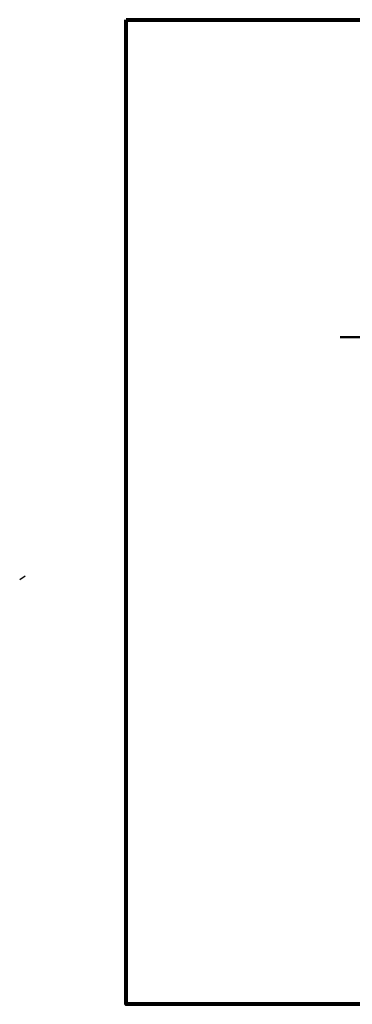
# Model space of a CAD drawing. Header units: millimetres. Extents: x -2676 to 53, y 1826 to 3724.
# Tile 11 of 20: x -831 to -536, y 1826 to 2701. Entities that reach past the tile are written whole.
import ezdxf
from ezdxf.lldxf.tags import DXFTag

# ---------------------------------------------------------------- set-up
doc = ezdxf.new("R2010")
doc.units = ezdxf.units.MM
doc.header["$MEASUREMENT"] = 0
doc.layers.add('_TB_Szalunek', color=19, linetype='Continuous', lineweight=30)
doc.layers.add('IS_Teren_proj', color=222, linetype='SOLID')
tags = doc.linetypes.add('SOLID', pattern=[10, 10, 0]).pattern_tags.tags
tags[6:7] = [DXFTag(74, 4), DXFTag(75, 0), DXFTag(340, '0'), DXFTag(46, 0.0), DXFTag(50, 0.0), DXFTag(44, 0.0), DXFTag(45, 0.0)]
tags[4:5] = [DXFTag(74, 4), DXFTag(75, 0), DXFTag(340, '0'), DXFTag(46, 0.0), DXFTag(50, 0.0), DXFTag(44, 0.0), DXFTag(45, 0.0)]

msp = doc.modelspace()

# ---------------------------------------------------------------- linework, layer by layer
at = {"layer": '_TB_Szalunek', "lineweight": 25}
msp.add_line((-826.1742, 2206.7416), (-831.051, 2203.2419), dxfattribs=at)
msp.add_line((-826.1742, 2206.7416), (-831.051, 2203.2419), dxfattribs=at)
at = {"layer": 'Defpoints', "color": 3, "lineweight": 80}
msp.add_lwpolyline([(-736.434, 2701.2869), (53.1019, 2701.2869), (53.1019, 1826.056), (-736.434, 1826.056)], close=True, dxfattribs=at)
at = {"layer": 'IS_Teren_proj', "color": 7, "lineweight": 50, "ltscale": 0.1}
msp.add_line((-323.1831, 2419.0321), (-546.3379, 2419.0321), dxfattribs=at)

doc.saveas('drawing.dxf')
